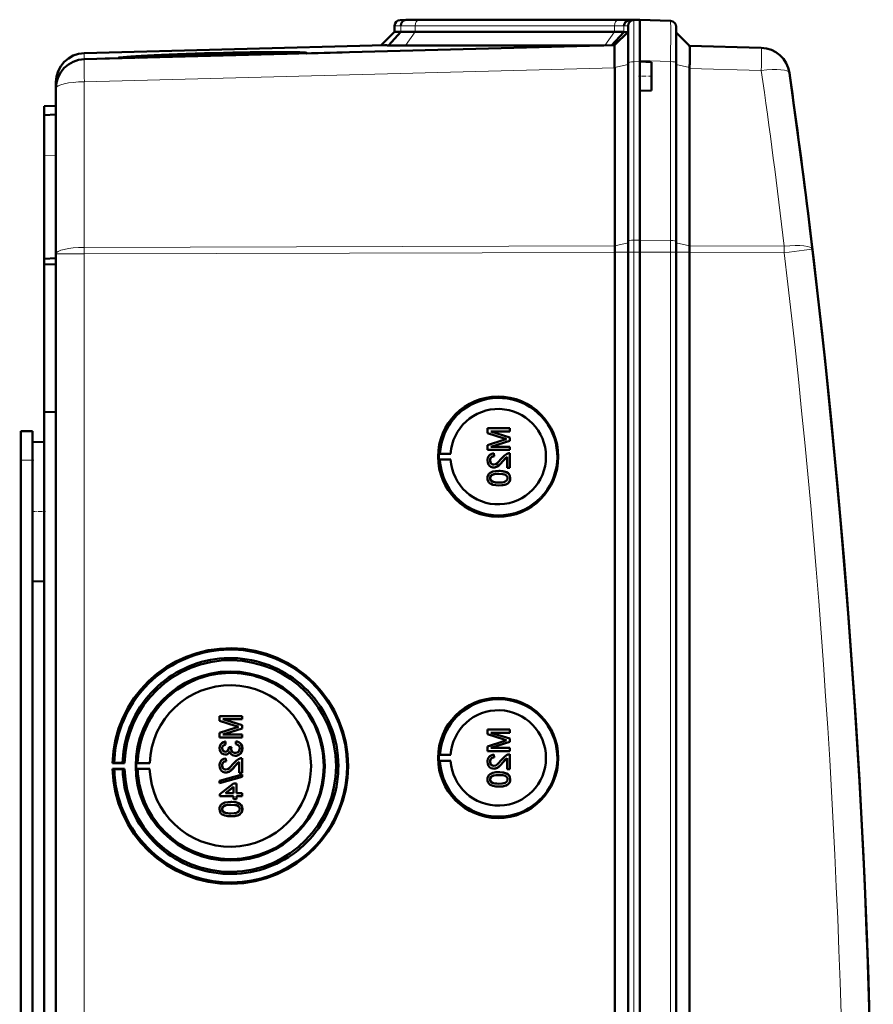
# Model space of a CAD drawing. Extents: x -1595 to 1972, y -1657 to 646.
# Tile 19 of 56: x 476 to 623, y -1126 to -957. Entities that reach past the tile are written whole.
import ezdxf

# ---------------------------------------------------------------- set-up
doc = ezdxf.new("R2010")
doc.units = 0
doc.linetypes.add('DASHDOT', pattern=[18.5, 12, -3, 0.5, -3])

msp = doc.modelspace()

# ---------------------------------------------------------------- linework, layer by layer
at = {"color": 7, "lineweight": 18}
for p, q in [((541.65, -957.91), (540.57, -957.94)), ((542.53, -956.91), (541.53, -956.94)), ((541.65, -957.91), (541.65, -958.94)), ((578.22, -957.94), (544.08, -957.94)), ((544.08, -957.94), (544.08, -958.97)), ((544.76, -956.94), (578.9, -956.94)), ((578.22, -957.94), (578.22, -958.97)), ((580.57, -957.94), (579.85, -957.96)), ((579.85, -957.96), (579.85, -958.99)), ((581.53, -956.94), (580.74, -956.96)), ((581.53, -964.08), (581.53, -956.94)), ((581.65, -956.94), (581.65, -956.88)), ((544.08, -958.97), (542.42, -961.31)), ((578.22, -958.97), (576.56, -961.31)), ((487.43, -963.64), (487.43, -962.6)), ((578.26, -965.05), (580.57, -964.54)), ((582.57, -964.07), (581.53, -964.08)), ((581.53, -964.08), (581.53, -994.65)), ((587.85, -964.06), (582.56, -963.87)), ((587.85, -994.68), (587.85, -964.06)), ((591.1, -965.08), (588.81, -964.56)), ((487.43, -967.52), (578.27, -965.14)), ((603.38, -965.57), (591.1, -965.25)), ((487.43, -995.88), (487.43, -967.52)), ((482.57, -980.15), (480.57, -980.22)), ((578.27, -995.62), (580.57, -995.11)), ((581.53, -994.65), (582.57, -994.64)), ((581.53, -996.72), (581.53, -994.65)), ((587.85, -994.68), (582.56, -994.64)), ((587.85, -996.72), (587.85, -994.68)), ((591.1, -995.65), (588.81, -995.13)), ((578.27, -995.61), (487.43, -995.88)), ((487.43, -997.01), (487.43, -995.88)), ((487.43, -997.01), (578.27, -996.74)), ((578.27, -996.72), (580.57, -996.72)), ((580.57, -996.72), (581.53, -996.72)), ((581.53, -996.72), (582.57, -996.72)), ((581.53, -996.72), (581.53, -1344.78)), ((587.85, -996.72), (582.56, -996.72)), ((587.85, -996.72), (588.81, -996.72)), ((587.85, -1344.78), (587.85, -996.72)), ((591.1, -996.72), (588.81, -996.72)), ((591.1, -995.62), (607.3, -995.67)), ((607.3, -996.8), (591.1, -996.75)), ((487.43, -997.01), (482.57, -997.01)), ((487.43, -1344.5), (487.43, -997.01)), ((476.57, -1032.35), (478.57, -1032.35))]:
    msp.add_line(p, q, dxfattribs=at)
at = {"color": 7, "lineweight": 50}
for p, q in [((540.57, -957.94), (540.57, -958.97)), ((542.57, -956.9), (541.53, -956.94)), ((543.47, -956.88), (542.53, -956.91)), ((542.57, -956.9), (542.56, -956.9)), ((543.47, -956.88), (542.57, -956.9)), ((543.47, -956.88), (542.57, -956.9)), ((545.49, -956.9), (545.23, -956.9)), ((579.63, -956.9), (545.49, -956.9)), ((579.63, -956.9), (545.49, -956.9)), ((579.64, -956.9), (545.49, -956.9)), ((580.57, -964.3), (580.57, -957.94)), ((581.68, -956.93), (580.74, -956.96)), ((581.53, -956.94), (582.57, -956.9)), ((582.56, -956.9), (581.65, -956.88)), ((582.56, -956.9), (581.65, -956.88)), ((582.56, -956.9), (581.68, -956.93)), ((582.56, -963.87), (582.56, -956.9)), ((582.56, -956.9), (587.85, -957.09)), ((588.81, -964.28), (588.81, -958.09)), ((540.57, -958.97), (538.27, -961.27)), ((541.65, -958.94), (539.51, -961.28)), ((541.65, -958.94), (540.57, -958.97)), ((578.22, -958.97), (544.08, -958.97)), ((579.85, -958.99), (577.75, -961.28)), ((578.26, -961.27), (580.57, -958.97)), ((580.57, -958.97), (579.85, -958.99)), ((591.1, -961.38), (588.81, -959.09)), ((538.88, -961.25), (487.43, -962.6)), ((578.27, -961.27), (487.43, -963.64)), ((542.42, -961.31), (576.41, -961.31)), ((591.1, -961.38), (603.38, -961.7)), ((523.73, -962.69), (495.1, -963.44)), ((523.85, -962.64), (523.87, -962.69)), ((525.44, -962.65), (531.62, -962.49)), ((491, -963.55), (493.38, -963.49)), ((494.98, -963.38), (493.26, -963.43)), ((493.27, -963.45), (494.98, -963.41)), ((494.98, -963.41), (494.97, -963.45)), ((578.26, -965.05), (578.25, -964.19)), ((580.57, -994.88), (580.57, -964.3)), ((582.56, -964.07), (582.56, -963.87)), ((582.56, -964.07), (582.56, -966.57)), ((584.56, -964.14), (582.56, -964.07)), ((582.57, -964.07), (582.57, -963.88)), ((584.56, -964.14), (584.56, -966.57)), ((588.81, -994.91), (588.81, -964.28)), ((578.26, -965.05), (578.27, -965.14)), ((578.27, -995.61), (578.27, -965.14)), ((591.1, -965.25), (591.1, -995.62)), ((482.57, -967.6), (482.57, -968.63)), ((582.56, -966.57), (582.56, -969.07)), ((584.56, -966.57), (584.56, -969)), ((482.57, -968.64), (482.57, -997.01)), ((584.56, -969), (582.56, -969.07)), ((582.56, -994.64), (582.56, -969.07)), ((582.57, -994.64), (582.57, -969.07)), ((480.57, -971.72), (482.57, -971.65)), ((480.57, -973.22), (480.57, -971.72)), ((482.57, -973.15), (480.57, -973.22)), ((480.57, -973.22), (480.57, -980.22)), ((480.57, -980.22), (480.57, -997.85)), ((611.58, -991.59), (611.71, -992.61)), ((580.57, -996.72), (580.57, -994.88)), ((582.56, -996.72), (582.56, -994.64)), ((582.57, -996.72), (582.57, -994.64)), ((588.81, -996.72), (588.81, -994.91)), ((578.27, -996.72), (578.27, -996.74)), ((578.27, -1344.77), (578.27, -996.74)), ((580.57, -996.72), (580.57, -1344.78)), ((582.56, -1011.72), (582.56, -996.72)), ((582.57, -996.72), (582.57, -1344.78)), ((588.81, -1344.78), (588.81, -996.72)), ((591.1, -996.75), (591.1, -996.72)), ((591.1, -1344.76), (591.1, -996.75)), ((480.57, -997.85), (482.57, -997.76)), ((480.57, -998.8), (480.57, -997.85)), ((482.57, -1344.5), (482.57, -997.01)), ((480.57, -998.8), (482.57, -998.77)), ((480.57, -998.8), (480.57, -1024.07)), ((582.56, -1011.72), (582.56, -1324.52)), ((480.57, -1024.07), (480.57, -1169.82)), ((480.57, -1024.07), (482.57, -1024.09)), ((560.34, -1026.88), (556.48, -1026.88)), ((556.48, -1027.69), (556.48, -1026.88)), ((560.34, -1026.88), (560.34, -1026.88)), ((560.34, -1026.88), (560.34, -1027.42)), ((560.34, -1026.88), (560.34, -1027.42)), ((476.57, -1027.35), (478.57, -1027.35)), ((476.57, -1032.35), (476.57, -1027.35)), ((478.57, -1032.35), (478.57, -1027.35)), ((556.48, -1027.69), (559.19, -1028.56)), ((559.14, -1028.92), (556.48, -1029.77)), ((557.08, -1027.42), (560.34, -1027.42)), ((560.34, -1028.44), (557.08, -1027.42)), ((560.34, -1028.44), (557.08, -1027.42)), ((560.34, -1027.42), (560.34, -1027.42)), ((560.34, -1028.44), (560.34, -1028.44)), ((560.34, -1028.44), (560.34, -1029.01)), ((560.34, -1028.44), (560.34, -1029.01)), ((478.57, -1029.26), (480.57, -1029.21)), ((478.57, -1029.26), (480.57, -1029.21)), ((478.57, -1029.26), (478.57, -1041.15)), ((556.48, -1030.58), (556.48, -1029.77)), ((556.48, -1030.58), (560.34, -1030.58)), ((557.08, -1030.04), (560.34, -1029.01)), ((557.08, -1030.04), (560.34, -1029.01)), ((560.34, -1030.04), (557.08, -1030.04)), ((560.34, -1029.01), (560.34, -1029.01)), ((560.34, -1030.04), (560.34, -1030.04)), ((560.34, -1030.04), (560.34, -1030.58)), ((560.34, -1030.04), (560.34, -1030.58)), ((560.34, -1030.58), (560.34, -1030.58)), ((548.14, -1031.24), (548.34, -1031.21)), ((548.14, -1031.24), (550.18, -1031.24)), ((548.14, -1032.24), (548.34, -1032.27)), ((548.14, -1032.24), (550.18, -1032.24)), ((548.34, -1031.21), (550.18, -1031.24)), ((548.34, -1032.27), (550.18, -1032.24)), ((557.57, -1031.17), (557.58, -1031.17)), ((557.62, -1031.67), (557.57, -1031.17)), ((557.63, -1031.67), (557.58, -1031.17)), ((557.62, -1031.67), (557.63, -1031.67)), ((559.13, -1032.53), (559.84, -1031.77)), ((559.84, -1033.64), (559.84, -1031.76)), ((560.34, -1031.13), (560.34, -1031.13)), ((560.34, -1031.13), (560.34, -1033.64)), ((560.34, -1031.13), (560.34, -1033.64)), ((476.57, -1162.35), (476.57, -1032.35)), ((478.57, -1034.74), (478.57, -1032.35)), ((556.93, -1032.4), (556.94, -1032.4)), ((557.55, -1033.59), (557.55, -1033.59)), ((559.13, -1032.53), (559.13, -1032.53)), ((559.84, -1033.64), (560.34, -1033.64)), ((560.34, -1033.64), (560.34, -1033.64)), ((556.93, -1035.42), (556.94, -1035.42)), ((557.19, -1034.9), (557.2, -1034.9)), ((558.44, -1034.19), (558.44, -1034.19)), ((560.01, -1034.56), (560.02, -1034.56)), ((560.38, -1035.42), (560.39, -1035.42)), ((558.44, -1036.66), (558.44, -1036.66)), ((478.57, -1041.15), (478.57, -1053.05)), ((478.57, -1293.94), (478.57, -1047.56)), ((478.57, -1053.05), (480.57, -1053.1)), ((514.44, -1076.17), (510.59, -1076.17)), ((510.59, -1076.98), (510.59, -1076.17)), ((514.44, -1076.17), (514.45, -1076.17)), ((514.44, -1076.17), (514.44, -1076.71)), ((514.45, -1076.17), (514.45, -1076.71)), ((510.59, -1076.98), (513.29, -1077.85)), ((514.44, -1077.73), (511.18, -1076.71)), ((511.18, -1076.71), (514.44, -1076.71)), ((514.45, -1077.73), (511.19, -1076.71)), ((514.44, -1076.71), (514.45, -1076.71)), ((514.44, -1077.73), (514.45, -1077.73)), ((514.44, -1077.73), (514.44, -1078.3)), ((514.45, -1077.73), (514.45, -1078.3)), ((513.25, -1078.21), (510.59, -1079.06)), ((510.59, -1079.87), (510.59, -1079.06)), ((511.18, -1079.33), (514.44, -1078.3)), ((514.44, -1079.33), (511.18, -1079.33)), ((511.19, -1079.33), (514.45, -1078.3)), ((514.44, -1078.3), (514.45, -1078.3)), ((514.44, -1079.33), (514.45, -1079.33)), ((514.44, -1079.33), (514.44, -1079.87)), ((514.45, -1079.33), (514.45, -1079.87)), ((560.34, -1078.48), (556.48, -1078.48)), ((556.48, -1079.3), (556.48, -1078.48)), ((556.48, -1079.3), (559.19, -1080.16)), ((557.08, -1079.03), (560.34, -1079.03)), ((560.34, -1080.05), (557.08, -1079.03)), ((560.34, -1080.05), (557.08, -1079.03)), ((560.34, -1078.48), (560.34, -1078.48)), ((560.34, -1078.48), (560.34, -1079.03)), ((560.34, -1078.48), (560.34, -1079.03)), ((560.34, -1079.03), (560.34, -1079.03)), ((510.59, -1079.87), (514.44, -1079.87)), ((511.58, -1080.56), (511.59, -1080.56)), ((511.63, -1081.06), (511.58, -1080.56)), ((511.64, -1081.06), (511.59, -1080.56)), ((511.63, -1081.06), (511.64, -1081.06)), ((513.41, -1080.51), (513.36, -1081.01)), ((513.41, -1080.51), (513.41, -1080.51)), ((514.44, -1079.87), (514.45, -1079.87)), ((559.14, -1080.53), (556.48, -1081.38)), ((557.08, -1081.65), (560.34, -1080.62)), ((557.08, -1081.65), (560.34, -1080.62)), ((560.34, -1080.05), (560.34, -1080.05)), ((560.34, -1080.05), (560.34, -1080.62)), ((560.34, -1080.05), (560.34, -1080.62)), ((560.34, -1080.62), (560.34, -1080.62)), ((511.04, -1081.7), (511.04, -1081.7)), ((511.57, -1082.79), (511.58, -1082.79)), ((512.62, -1081.45), (512.17, -1081.5)), ((512.17, -1081.5), (512.18, -1081.57)), ((512.56, -1081.77), (512.57, -1081.77)), ((512.62, -1081.45), (512.62, -1081.45)), ((514.49, -1081.71), (514.5, -1081.71)), ((548.14, -1082.85), (548.34, -1082.82)), ((548.14, -1082.85), (550.18, -1082.85)), ((548.34, -1082.82), (550.18, -1082.85)), ((556.48, -1082.19), (556.48, -1081.38)), ((556.48, -1082.19), (560.34, -1082.19)), ((560.34, -1081.65), (557.08, -1081.65)), ((557.57, -1082.78), (557.58, -1082.78)), ((557.62, -1083.28), (557.57, -1082.78)), ((557.63, -1083.28), (557.58, -1082.78)), ((560.34, -1081.65), (560.34, -1081.65)), ((560.34, -1081.65), (560.34, -1082.19)), ((560.34, -1081.65), (560.34, -1082.19)), ((560.34, -1082.19), (560.34, -1082.19)), ((560.34, -1082.73), (560.34, -1082.73)), ((560.34, -1082.73), (560.34, -1085.25)), ((560.34, -1082.73), (560.34, -1085.25)), ((492.26, -1084.24), (492.56, -1084.19)), ((494.32, -1084.24), (492.26, -1084.24)), ((492.56, -1084.19), (493.99, -1084.21)), ((493.99, -1084.21), (494.32, -1084.24)), ((496.56, -1084.2), (496.35, -1084.24)), ((496.35, -1084.24), (498.63, -1084.24)), ((498.63, -1084.24), (496.56, -1084.2)), ((511.68, -1083.43), (511.69, -1083.43)), ((511.73, -1083.92), (511.68, -1083.43)), ((511.74, -1083.92), (511.69, -1083.43)), ((511.73, -1083.92), (511.74, -1083.92)), ((513.24, -1084.78), (513.95, -1084.02)), ((513.28, -1082.98), (513.29, -1082.98)), ((513.95, -1085.9), (513.95, -1084.01)), ((514.44, -1083.38), (514.45, -1083.38)), ((514.44, -1083.38), (514.44, -1085.9)), ((514.45, -1083.38), (514.45, -1085.9)), ((548.14, -1083.85), (548.34, -1083.88)), ((548.14, -1083.85), (550.18, -1083.85)), ((548.34, -1083.88), (550.18, -1083.85)), ((556.93, -1084.01), (556.94, -1084.01)), ((557.62, -1083.28), (557.63, -1083.27)), ((559.13, -1084.13), (559.84, -1083.37)), ((559.13, -1084.13), (559.13, -1084.13)), ((559.84, -1085.25), (559.84, -1083.37)), ((492.56, -1085.28), (492.26, -1085.24)), ((492.26, -1085.24), (494.32, -1085.24)), ((493.99, -1085.26), (492.56, -1085.28)), ((494.32, -1085.24), (493.99, -1085.26)), ((496.56, -1085.27), (496.35, -1085.24)), ((496.35, -1085.24), (498.63, -1085.24)), ((498.63, -1085.24), (496.56, -1085.27)), ((514.44, -1086.19), (510.59, -1087.28)), ((511.04, -1084.65), (511.04, -1084.65)), ((511.66, -1085.85), (511.66, -1085.85)), ((513.24, -1084.78), (513.24, -1084.78)), ((513.95, -1085.9), (514.44, -1085.9)), ((514.44, -1085.9), (514.45, -1085.9)), ((514.44, -1086.19), (514.45, -1086.19)), ((514.44, -1086.19), (514.44, -1086.6)), ((514.45, -1086.19), (514.45, -1086.6)), ((557.55, -1085.2), (557.55, -1085.2)), ((558.44, -1085.79), (558.44, -1085.79)), ((559.84, -1085.25), (560.34, -1085.25)), ((560.01, -1086.17), (560.02, -1086.17)), ((560.34, -1085.25), (560.34, -1085.25)), ((510.59, -1087.69), (514.44, -1086.6)), ((510.59, -1087.69), (510.59, -1087.28)), ((510.59, -1087.69), (510.6, -1087.69)), ((510.6, -1087.69), (514.45, -1086.6)), ((513.01, -1087.72), (510.64, -1089.55)), ((513.51, -1087.72), (513.01, -1087.72)), ((513.51, -1087.72), (513.51, -1087.72)), ((513.51, -1087.72), (513.51, -1089.4)), ((513.51, -1087.72), (513.51, -1089.4)), ((514.44, -1086.6), (514.45, -1086.6)), ((556.93, -1087.02), (556.94, -1087.02)), ((557.19, -1086.51), (557.2, -1086.51)), ((560.38, -1087.03), (560.39, -1087.03)), ((510.64, -1089.9), (510.64, -1089.55)), ((511.62, -1089.4), (513.01, -1088.33)), ((513.01, -1089.4), (511.62, -1089.4)), ((511.63, -1089.4), (513.02, -1088.33)), ((513.01, -1089.4), (513.01, -1088.33)), ((514.44, -1089.4), (513.51, -1089.4)), ((514.44, -1089.4), (514.45, -1089.4)), ((514.44, -1089.4), (514.44, -1089.9)), ((514.45, -1089.4), (514.45, -1089.9)), ((558.44, -1088.26), (558.44, -1088.26)), ((510.64, -1089.9), (513.01, -1089.9)), ((512.54, -1090.89), (512.55, -1090.89)), ((513.01, -1090.39), (513.01, -1089.9)), ((513.01, -1090.39), (513.51, -1090.39)), ((513.51, -1089.9), (514.44, -1089.9)), ((513.51, -1089.9), (513.51, -1090.39)), ((513.51, -1089.9), (513.51, -1090.39)), ((513.51, -1090.39), (513.51, -1090.39)), ((514.12, -1091.26), (514.13, -1091.26)), ((514.44, -1089.9), (514.45, -1089.9)), ((511.04, -1092.11), (511.04, -1092.11)), ((511.3, -1091.6), (511.31, -1091.6)), ((514.49, -1092.12), (514.5, -1092.12)), ((512.54, -1093.35), (512.55, -1093.35))]:
    msp.add_line(p, q, dxfattribs=at)
at = {"color": 7, "linetype": 'DASHDOT', "lineweight": 18, "ltscale": 0.060016}
msp.add_line((584.76, -966.57), (582.36, -966.57), dxfattribs=at)
at = {"color": 7, "linetype": 'DASHDOT', "lineweight": 18, "ltscale": 0.060001}
for p, q in [((476.37, -1032.35), (478.77, -1032.35)), ((478.37, -1041.15), (480.77, -1041.15))]:
    msp.add_line(p, q, dxfattribs=at)
at = {"color": 7, "lineweight": 18}
for points in [[(587.85, -957.09), (587.85, -957.09), (587.85, -957.1), (587.86, -958.41), (587.85, -964.06)], [(607.3, -996.8), (610.75, -996.38), (612.1, -996.21), (612.13, -996.2), (612.14, -996.2)]]:
    msp.add_lwpolyline(points, dxfattribs=at)
at = {"color": 7, "lineweight": 50}
for points in [[(578.24, -961.56), (578.26, -961.29), (578.26, -961.27), (578.26, -961.27)], [(591.17, -962.47), (591.14, -961.58), (591.11, -961.4), (591.11, -961.39), (591.1, -961.38)], [(557.57, -1031.17), (557.21, -1031.25), (556.89, -1031.42), (556.75, -1031.55), (556.57, -1031.87), (556.49, -1032.23), (556.48, -1032.41)], [(556.93, -1032.4), (556.99, -1032.06), (557.11, -1031.87), (557.29, -1031.74), (557.51, -1031.68), (557.62, -1031.67)], [(556.94, -1032.4), (556.96, -1032.18), (557.02, -1032.01), (557.19, -1031.8), (557.44, -1031.69), (557.63, -1031.67)], [(558.89, -1032.07), (558.31, -1032.71), (558.18, -1032.83), (557.89, -1033.02), (557.55, -1033.1)], [(559.99, -1031.18), (559.73, -1031.29), (559.38, -1031.54), (558.89, -1032.07)], [(559.13, -1032.53), (559.53, -1032.04), (559.84, -1031.76)], [(556.48, -1032.41), (556.52, -1032.76), (556.65, -1033.1), (556.82, -1033.31), (557.04, -1033.47), (557.38, -1033.58), (557.55, -1033.59)], [(557.55, -1033.1), (557.34, -1033.07), (557.16, -1032.96), (557.03, -1032.8), (556.95, -1032.6), (556.93, -1032.4)], [(557.56, -1033.1), (557.36, -1033.07), (557.21, -1032.99), (557.07, -1032.85), (556.99, -1032.7), (556.94, -1032.4)], [(557.55, -1033.59), (557.74, -1033.58), (558.12, -1033.45), (558.45, -1033.23), (558.74, -1032.96), (559.13, -1032.53)], [(557.55, -1033.59), (557.84, -1033.56), (558.18, -1033.42), (558.44, -1033.24), (558.85, -1032.85), (559.13, -1032.53)], [(558.44, -1034.19), (557.91, -1034.21), (557.4, -1034.31), (557.03, -1034.45), (556.92, -1034.52), (556.73, -1034.7), (556.58, -1034.92), (556.51, -1035.17), (556.48, -1035.42)], [(556.48, -1035.42), (556.51, -1035.68), (556.59, -1035.93), (556.73, -1036.16), (556.93, -1036.33), (557.09, -1036.41), (557.42, -1036.54), (557.93, -1036.64), (558.44, -1036.66)], [(556.93, -1035.42), (556.94, -1035.3), (557.03, -1035.08), (557.19, -1034.9)], [(558.43, -1036.16), (558.06, -1036.15), (557.75, -1036.12), (557.47, -1036.06), (557.33, -1036.01), (557.08, -1035.82), (556.94, -1035.56), (556.93, -1035.42)], [(556.94, -1035.42), (556.96, -1035.24), (557.11, -1034.98), (557.2, -1034.9)], [(558.44, -1036.16), (557.88, -1036.14), (557.51, -1036.07), (557.33, -1036.01), (557.17, -1035.91), (557.04, -1035.77), (556.94, -1035.51), (556.94, -1035.42)], [(557.19, -1034.9), (557.54, -1034.77), (557.91, -1034.7), (558.43, -1034.68)], [(557.2, -1034.9), (557.6, -1034.75), (557.93, -1034.7), (558.44, -1034.68)], [(558.43, -1034.68), (559.09, -1034.72), (559.36, -1034.77), (559.5, -1034.81), (559.77, -1035), (559.91, -1035.23), (559.94, -1035.42)], [(559.94, -1035.42), (559.91, -1035.6), (559.77, -1035.84), (559.52, -1036.02), (559.31, -1036.09), (558.99, -1036.14), (558.43, -1036.16)], [(560.01, -1034.56), (559.73, -1034.4), (559.25, -1034.26), (558.6, -1034.19), (558.44, -1034.19)], [(560.02, -1034.56), (559.59, -1034.34), (559.11, -1034.23), (558.44, -1034.19)], [(558.44, -1036.66), (558.96, -1036.63), (559.47, -1036.54), (559.72, -1036.45), (559.95, -1036.32), (560.14, -1036.15), (560.29, -1035.92), (560.36, -1035.67), (560.38, -1035.42)], [(558.44, -1036.66), (558.94, -1036.64), (559.12, -1036.61), (559.61, -1036.5), (559.96, -1036.32), (560.21, -1036.06), (560.36, -1035.73), (560.39, -1035.42)], [(560.38, -1035.42), (560.33, -1035.04), (560.21, -1034.78), (560.01, -1034.56)], [(560.39, -1035.42), (560.34, -1035.04), (560.16, -1034.7), (560.02, -1034.56)], [(511.58, -1080.56), (511.26, -1080.65), (510.98, -1080.82), (510.76, -1081.07), (510.63, -1081.37), (510.59, -1081.69)], [(511.04, -1081.7), (511.06, -1081.51), (511.2, -1081.26), (511.36, -1081.14), (511.63, -1081.06)], [(511.04, -1081.7), (511.07, -1081.51), (511.14, -1081.34), (511.27, -1081.21), (511.42, -1081.12), (511.64, -1081.06)], [(513.36, -1081.01), (513.57, -1081.07), (513.77, -1081.16), (513.99, -1081.41), (514.05, -1081.73)], [(514.49, -1081.71), (514.45, -1081.36), (514.3, -1081.03), (514.06, -1080.77), (513.91, -1080.67), (513.58, -1080.54), (513.41, -1080.51)], [(514.5, -1081.71), (514.46, -1081.36), (514.37, -1081.13), (514.23, -1080.92), (513.96, -1080.69), (513.62, -1080.55), (513.41, -1080.51)], [(510.59, -1081.69), (510.63, -1082.01), (510.76, -1082.32), (510.97, -1082.57), (511.26, -1082.73), (511.57, -1082.79)], [(511.59, -1082.29), (511.41, -1082.26), (511.25, -1082.18), (511.09, -1081.97), (511.04, -1081.7)], [(511.6, -1082.29), (511.42, -1082.27), (511.2, -1082.13), (511.08, -1081.92), (511.04, -1081.7)], [(511.57, -1082.79), (511.77, -1082.76), (511.95, -1082.69), (512.11, -1082.58), (512.29, -1082.35), (512.34, -1082.26)], [(511.58, -1082.79), (511.77, -1082.76), (511.96, -1082.69), (512.12, -1082.58), (512.25, -1082.43), (512.34, -1082.27)], [(512.18, -1081.57), (512.16, -1081.78), (512.03, -1082.07), (511.89, -1082.21), (511.79, -1082.26), (511.59, -1082.29)], [(512.34, -1082.26), (512.42, -1082.5), (512.58, -1082.71), (512.79, -1082.87), (513.03, -1082.96), (513.28, -1082.98)], [(513.28, -1082.49), (513.06, -1082.46), (512.85, -1082.36), (512.76, -1082.28), (512.63, -1082.09), (512.57, -1081.88), (512.56, -1081.77)], [(513.29, -1082.49), (513.06, -1082.46), (512.89, -1082.38), (512.69, -1082.18), (512.58, -1081.91), (512.57, -1081.77)], [(513.28, -1082.98), (513.48, -1082.97), (513.85, -1082.84), (514.16, -1082.6), (514.38, -1082.28), (514.48, -1081.9), (514.49, -1081.71)], [(514.05, -1081.73), (514.04, -1081.85), (513.97, -1082.08), (513.83, -1082.28), (513.63, -1082.42), (513.4, -1082.48), (513.28, -1082.49)], [(513.29, -1082.98), (513.68, -1082.92), (513.91, -1082.81), (514.12, -1082.65), (514.28, -1082.46), (514.45, -1082.1), (514.5, -1081.71)], [(557.57, -1082.78), (557.21, -1082.86), (556.89, -1083.03), (556.75, -1083.16), (556.57, -1083.48), (556.49, -1083.84), (556.48, -1084.02)], [(559.99, -1082.78), (559.73, -1082.9), (559.38, -1083.15), (558.89, -1083.67)], [(511.68, -1083.43), (511.32, -1083.5), (511, -1083.68), (510.86, -1083.81), (510.68, -1084.13), (510.6, -1084.49), (510.59, -1084.66)], [(511.04, -1084.65), (511.1, -1084.32), (511.22, -1084.12), (511.4, -1083.99), (511.62, -1083.93), (511.73, -1083.92)], [(511.04, -1084.65), (511.07, -1084.43), (511.13, -1084.26), (511.3, -1084.05), (511.55, -1083.94), (511.74, -1083.92)], [(513, -1084.32), (512.42, -1084.96), (512.29, -1085.08), (512, -1085.27), (511.66, -1085.35)], [(514.1, -1083.43), (513.84, -1083.55), (513.49, -1083.79), (513, -1084.32)], [(513.24, -1084.78), (513.64, -1084.3), (513.95, -1084.01)], [(556.48, -1084.02), (556.52, -1084.37), (556.65, -1084.7), (556.82, -1084.92), (557.04, -1085.08), (557.38, -1085.19), (557.55, -1085.2)], [(556.93, -1084.01), (556.99, -1083.67), (557.11, -1083.48), (557.29, -1083.34), (557.51, -1083.28), (557.62, -1083.28)], [(557.55, -1084.71), (557.34, -1084.67), (557.16, -1084.57), (557.03, -1084.41), (556.95, -1084.21), (556.93, -1084.01)], [(556.94, -1084.01), (556.96, -1083.78), (557.02, -1083.61), (557.19, -1083.41), (557.44, -1083.3), (557.63, -1083.28)], [(557.56, -1084.71), (557.36, -1084.67), (557.21, -1084.59), (557.07, -1084.46), (556.99, -1084.31), (556.94, -1084.01)], [(558.89, -1083.67), (558.31, -1084.31), (558.18, -1084.43), (557.89, -1084.63), (557.55, -1084.71)], [(557.55, -1085.2), (557.74, -1085.19), (558.12, -1085.06), (558.45, -1084.84), (558.74, -1084.57), (559.13, -1084.13)], [(557.55, -1085.2), (557.84, -1085.17), (558.18, -1085.03), (558.44, -1084.85), (558.85, -1084.45), (559.13, -1084.13)], [(559.13, -1084.13), (559.53, -1083.65), (559.84, -1083.37)], [(510.59, -1084.66), (510.63, -1085.02), (510.76, -1085.35), (510.93, -1085.56), (511.15, -1085.72), (511.48, -1085.84), (511.66, -1085.85)], [(511.66, -1085.35), (511.45, -1085.32), (511.27, -1085.21), (511.14, -1085.05), (511.06, -1084.86), (511.04, -1084.65)], [(511.67, -1085.35), (511.46, -1085.32), (511.32, -1085.24), (511.18, -1085.11), (511.1, -1084.96), (511.04, -1084.65)], [(511.66, -1085.85), (511.85, -1085.83), (512.23, -1085.71), (512.56, -1085.49), (512.84, -1085.22), (513.24, -1084.78)], [(511.66, -1085.85), (511.95, -1085.81), (512.29, -1085.67), (512.55, -1085.5), (512.96, -1085.1), (513.24, -1084.78)], [(558.44, -1085.79), (557.91, -1085.82), (557.4, -1085.91), (557.03, -1086.06), (556.92, -1086.13), (556.73, -1086.31), (556.58, -1086.53), (556.51, -1086.78), (556.48, -1087.03)], [(557.19, -1086.51), (557.54, -1086.37), (557.91, -1086.31), (558.43, -1086.29)], [(557.2, -1086.51), (557.6, -1086.36), (557.93, -1086.31), (558.44, -1086.29)], [(558.43, -1086.29), (559.09, -1086.33), (559.36, -1086.38), (559.5, -1086.42), (559.77, -1086.6), (559.91, -1086.84), (559.94, -1087.03)], [(560.01, -1086.17), (559.73, -1086.01), (559.25, -1085.86), (558.6, -1085.8), (558.44, -1085.79)], [(560.02, -1086.17), (559.59, -1085.95), (559.11, -1085.84), (558.44, -1085.79)], [(560.38, -1087.03), (560.33, -1086.65), (560.21, -1086.38), (560.01, -1086.17)], [(560.39, -1087.03), (560.34, -1086.65), (560.16, -1086.3), (560.02, -1086.17)], [(556.48, -1087.03), (556.51, -1087.29), (556.59, -1087.54), (556.73, -1087.76), (556.93, -1087.94), (557.09, -1088.02), (557.42, -1088.15), (557.93, -1088.24), (558.44, -1088.26)], [(556.93, -1087.02), (556.94, -1086.9), (557.03, -1086.68), (557.19, -1086.51)], [(558.43, -1087.77), (558.06, -1087.76), (557.75, -1087.73), (557.47, -1087.67), (557.33, -1087.62), (557.08, -1087.43), (556.94, -1087.17), (556.93, -1087.02)], [(556.94, -1087.02), (556.96, -1086.85), (557.11, -1086.59), (557.2, -1086.51)], [(558.44, -1087.77), (557.88, -1087.74), (557.51, -1087.68), (557.33, -1087.62), (557.17, -1087.51), (557.04, -1087.37), (556.94, -1087.11), (556.94, -1087.02)], [(559.94, -1087.03), (559.91, -1087.21), (559.77, -1087.45), (559.52, -1087.63), (559.31, -1087.7), (558.99, -1087.75), (558.43, -1087.77)], [(558.44, -1088.26), (558.96, -1088.24), (559.47, -1088.15), (559.72, -1088.06), (559.95, -1087.93), (560.14, -1087.75), (560.29, -1087.53), (560.36, -1087.28), (560.38, -1087.03)], [(558.44, -1088.26), (558.94, -1088.24), (559.12, -1088.22), (559.61, -1088.1), (559.96, -1087.92), (560.21, -1087.67), (560.36, -1087.34), (560.39, -1087.03)], [(512.54, -1090.89), (512.02, -1090.91), (511.51, -1091), (511.14, -1091.15), (511.03, -1091.22), (510.83, -1091.4), (510.69, -1091.62), (510.61, -1091.87), (510.59, -1092.12)], [(514.12, -1091.26), (513.84, -1091.1), (513.36, -1090.95), (512.71, -1090.89), (512.54, -1090.89)], [(514.13, -1091.26), (513.7, -1091.04), (513.22, -1090.93), (512.55, -1090.89)], [(514.49, -1092.12), (514.44, -1091.74), (514.31, -1091.47), (514.12, -1091.26)], [(514.5, -1092.12), (514.45, -1091.74), (514.26, -1091.4), (514.13, -1091.26)], [(510.59, -1092.12), (510.62, -1092.38), (510.7, -1092.63), (510.84, -1092.85), (511.04, -1093.03), (511.19, -1093.11), (511.52, -1093.24), (512.04, -1093.33), (512.54, -1093.35)], [(511.04, -1092.11), (511.05, -1091.99), (511.13, -1091.78), (511.3, -1091.6)], [(511.04, -1092.11), (511.07, -1091.94), (511.22, -1091.68), (511.31, -1091.6)], [(512.54, -1092.86), (512.17, -1092.85), (511.86, -1092.82), (511.58, -1092.76), (511.44, -1092.71), (511.18, -1092.52), (511.05, -1092.26), (511.04, -1092.11)], [(512.55, -1092.86), (511.99, -1092.84), (511.62, -1092.77), (511.44, -1092.71), (511.28, -1092.6), (511.15, -1092.46), (511.05, -1092.2), (511.04, -1092.11)], [(511.3, -1091.6), (511.64, -1091.46), (512.02, -1091.4), (512.54, -1091.38)], [(511.31, -1091.6), (511.71, -1091.45), (512.04, -1091.4), (512.55, -1091.38)], [(512.54, -1091.38), (513.2, -1091.42), (513.47, -1091.47), (513.61, -1091.51), (513.87, -1091.69), (514.02, -1091.93), (514.05, -1092.12)], [(512.54, -1093.35), (513.07, -1093.33), (513.58, -1093.24), (513.83, -1093.15), (514.06, -1093.02), (514.25, -1092.84), (514.39, -1092.62), (514.47, -1092.37), (514.49, -1092.12)], [(514.05, -1092.12), (514.02, -1092.3), (513.88, -1092.54), (513.63, -1092.72), (513.42, -1092.79), (513.1, -1092.84), (512.54, -1092.86)], [(512.55, -1093.35), (513.05, -1093.33), (513.23, -1093.31), (513.72, -1093.19), (514.07, -1093.01), (514.32, -1092.76), (514.47, -1092.43), (514.5, -1092.12)]]:
    msp.add_lwpolyline(points, dxfattribs=at)
for centre, radius, start, end in [((541.57, -957.94), 1, 91.9999, 180.0004), ((545.18, -893.38), 63.52, 268.4613, 270.0941), ((545.25, -889.16), 67.74, 268.502, 270.2102), ((579.88, -889.34), 67.57, 269.7861, 271.4988), ((579.88, -889.34), 67.57, 269.7861, 271.4988), ((579.88, -1028.62), 71.72, 88.5636, 90.1948), ((581.57, -957.94), 1, 92, 180), ((587.81, -958.09), 1, 360, 88), ((543.78, -876.43), 82.54, 268.5194, 270.2071), ((578.42, -1015.72), 56.75, 88.5525, 90.1984), ((540.12, -942.12), 19.17, 266.2743, 268.1523), ((542.06, -861.39), 99.92, 268.5336, 270.2046), ((487.57, -967.6), 5, 91.5, 180), ((516.88, -962), 74.28, 357.6228, 359.6372), ((603.25, -966.7), 5, 8.0244, 88.5), ((487.57, -968.64), 5, 91.5, 180), ((493.42, -963.16), 0.335, 243.3389, 263.902), ((495.13, -963.12), 0.328, 243.4974, 265.1676), ((-844.21, -1170.75), 1466.77, 351.97557, 8.02443), ((603.32, -967.17), 5, 8.0056, 10.3842), ((-844.21, -1170.75), 1466.77, 7.01584, 8.00564), ((-844.21, -1170.75), 1466.77, 353.02402, 6.97598), ((558.38, -1031.74), 10.06, 33.1491, 110.5769), ((558.39, -1031.74), 10.06, 110.5864, 176.9929), ((558.38, -1031.74), 10.07, 315.7681, 33.1576), ((567.76, -1055.67), 28.1, 106.5505, 107.8561), ((568.86, -998.12), 31.94, 252.3749, 253.4362), ((558.39, -1031.74), 10.07, 183.0092, 238.3346), ((560.31, -1032.1), 0.972, 88.2771, 108.7969), ((558.38, -1031.75), 10.06, 238.3386, 315.7704), ((512.5, -1084.72), 19.93, 83.6185, 122.6519), ((512.49, -1084.73), 19.94, 359.9906, 83.6076), ((512.46, -1084.72), 18.48, 83.5893, 122.618), ((512.46, -1084.73), 18.48, 44.5714, 83.5933), ((512.5, -1084.73), 19.94, 122.653, 161.6719), ((512.47, -1084.73), 18.49, 122.6157, 161.6232), ((512.5, -1084.73), 15.94, 83.4589, 122.4168), ((512.5, -1084.73), 15.94, 44.5027, 83.4565), ((512.44, -1084.73), 13.82, 359.9781, 177.949), ((512.51, -1084.73), 15.95, 122.4177, 161.3612), ((512.46, -1084.74), 18.49, 359.9981, 44.574), ((512.49, -1084.74), 15.95, 359.9981, 44.5023), ((558.39, -1083.35), 10.06, 110.5864, 176.9929), ((558.38, -1083.34), 10.06, 33.1491, 110.5769), ((522.96, -1047.41), 31.94, 252.3749, 253.4362), ((558.38, -1083.35), 10.07, 315.7681, 33.1576), ((521.87, -1104.96), 28.1, 106.5505, 107.8561), ((567.76, -1107.27), 28.1, 106.5505, 107.8561), ((568.86, -1049.73), 31.94, 252.3749, 253.4362), ((513.8, -1081.81), 1.24, 162.9877, 177.9725), ((513.81, -1081.81), 1.24, 162.9669, 178.0009), ((560.31, -1083.7), 0.972, 88.2771, 108.7969), ((514.41, -1084.35), 0.972, 88.2771, 108.7969), ((558.39, -1083.35), 10.07, 183.0092, 238.3346), ((512.5, -1084.74), 15.95, 271.0173, 0.0108), ((512.5, -1084.74), 19.95, 192.7797, 231.7964), ((512.47, -1084.74), 18.49, 192.8311, 231.8357), ((512.51, -1084.74), 15.95, 193.1074, 232.0485), ((512.46, -1084.74), 18.49, 309.8795, 348.884), ((512.49, -1084.74), 19.95, 309.8644, 348.8795), ((558.38, -1083.36), 10.06, 238.3386, 315.7704), ((512.5, -1084.74), 15.94, 232.049, 271.0053), ((512.46, -1084.75), 18.48, 231.8365, 270.8576), ((512.47, -1084.75), 18.48, 270.8553, 309.8839), ((512.49, -1084.75), 19.93, 231.7971, 309.8614)]:
    msp.add_arc(centre, radius, start, end, dxfattribs=at)
at = {"color": 7, "lineweight": 18}
for centre, radius, start, end in [((543.78, -875.84), 82.1, 268.5132, 270.2082), ((544.49, -881.98), 74.96, 268.5051, 270.2097), ((578.42, -1015.22), 57.28, 88.5619, 90.1954), ((579.12, -1021.44), 64.5, 88.5669, 90.1937), ((-844.09, -1169.63), 1461.79, 6.83463, 8.02442), ((608.24, -966.48), 0.0281, 9.1589, 40.9326), ((611.55, -991.6), 0.0282, 8.141, 39.6806), ((-844.12, -1170.75), 1461.81, 353.16554, 6.83446)]:
    msp.add_arc(centre, radius, start, end, dxfattribs=at)
at = {"color": 7, "lineweight": 50}
for centre, major_axis, ratio, start_param, end_param in [((542.56, -957.91), (0, -1), 0.910082, 3.176493, 4.712384), ((580.77, -957.96), (0, -1), 0.910127, 3.176499, 4.71238), ((509.41, -963.02), (16.15, 0.42), 0.026181, 6.281429, 9.394847), ((509.41, -963.02), (-14.44, -0.38), 0.026181, 3.1486, 6.243308), ((509.41, -963.02), (12.78, 0.33), 0.026181, 6.281429, 9.426077), ((514.13, -962.9), (8.06, 0.22), 0.032897, 6.087443, 6.280959), ((509.41, -963.02), (-14.44, -0.38), 0.026181, 3.010332, 3.146042), ((509.41, -963.05), (14.45, 0.38), 0.008724, 6.146463, 6.147289), ((515.27, -962.87), (10.3, 0.28), 0.032776, 6.129049, 6.280931), ((578.4, -966.26), (-0.13, 5), 0.020818, 0.34555, 0.998848), ((509.41, -963.02), (12.78, 0.33), 0.026181, 3.143896, 3.296959), ((509.41, -963.05), (-12.77, -0.33), 0.008724, 0.154064, 0.155234), ((578.4, -966.26), (-0.13, 5), 0.020818, 0.998848, 1.141997), ((590.97, -966.38), (-0.13, -5), 0.020818, 1.798234, 1.833823), ((578.4, -996.74), (0.01, -5), 0.026177, 4.485496, 4.709745), ((590.97, -996.75), (0.01, 5), 0.026177, 4.717563, 4.939282), ((558.31, -1031.74), (0, 10.3), 0.999657, 4.712389, 10.995574), ((558.33, -1031.74), (0, 8.17), 0.999657, 1.632048, 7.79273), ((558.34, -1031.74), (0, -10.21), 0.999657, 4.663407, 4.761371), ((512.43, -1084.74), (0, 20.18), 0.999657, 1.595577, 7.829201), ((512.43, -1084.74), (0, 18.12), 0.999657, 1.598396, 7.826382), ((512.43, -1084.74), (0, 16.2), 0.999657, 4.712389, 10.995574), ((558.31, -1083.35), (0, 10.3), 0.999657, 4.712389, 10.995574), ((558.33, -1083.35), (0, 8.17), 0.999657, 1.632048, 7.79273), ((512.5, -1084.74), (0, -19.95), 0.999657, 4.392372, 4.684978), ((512.45, -1084.74), (0, -18.48), 0.999657, 4.391338, 4.684024), ((512.5, -1084.74), (0, -15.95), 0.999657, 4.386952, 4.678989), ((558.34, -1083.35), (0, -10.21), 0.999657, 4.663407, 4.761371), ((512.45, -1084.74), (0, -16.12), 0.999657, 4.681358, 4.74342), ((512.5, -1084.74), (0, -19.95), 0.999657, 4.739799, 4.935539), ((512.45, -1084.74), (0, -18.48), 0.999657, 4.740754, 4.936562), ((512.5, -1084.74), (0, -15.95), 0.999657, 4.745789, 4.941259), ((512.44, -1084.74), (0, -13.83), 0.999657, 4.748556, 7.853982), ((512.45, -1084.74), (0, -18.5), 0.999657, 1.376785, 1.570796), ((512.5, -1084.74), (0, -19.94), 0.999657, 1.376603, 1.570796)]:
    msp.add_ellipse(centre, major_axis=major_axis, ratio=ratio, start_param=start_param, end_param=end_param, dxfattribs=at)
at = {"color": 7, "lineweight": 18}
for centre, major_axis, ratio, start_param, end_param in [((544.79, -957.94), (0, -1), 0.707107, 3.176499, 4.712389), ((578.93, -957.94), (0, -1), 0.707107, 3.176499, 4.712389), ((603.25, -966.7), (0.13, 5), 0.020818, 4.939827, 6.283185), ((487.57, -968.64), (0.13, -5), 0.020818, 3.141593, 4.484951), ((581.57, -964.3), (-1, 0), 0.224951, 4.747296, 6.283185), ((587.81, -964.28), (-1, 0), 0.224951, 3.141593, 4.677482), ((603.25, -966.7), (4.95, 0.7), 0.219379, 0, 1.513453), ((487.57, -968.64), (5, 0), 0.224951, 1.596976, 3.141593), ((581.57, -994.88), (-1, 0), 0.224951, 4.747296, 6.283185), ((587.81, -994.91), (-1, 0), 0.224951, 3.141593, 4.677482), ((487.57, -997.01), (5, 0), 0.224951, 1.596976, 3.141593), ((607.17, -996.8), (4.96, 0.59), 0.220468, 0, 1.51802), ((607.17, -996.8), (0.01, 5), 0.026177, 4.712467, 4.939282)]:
    msp.add_ellipse(centre, major_axis=major_axis, ratio=ratio, start_param=start_param, end_param=end_param, dxfattribs=at)

doc.saveas('drawing.dxf')
